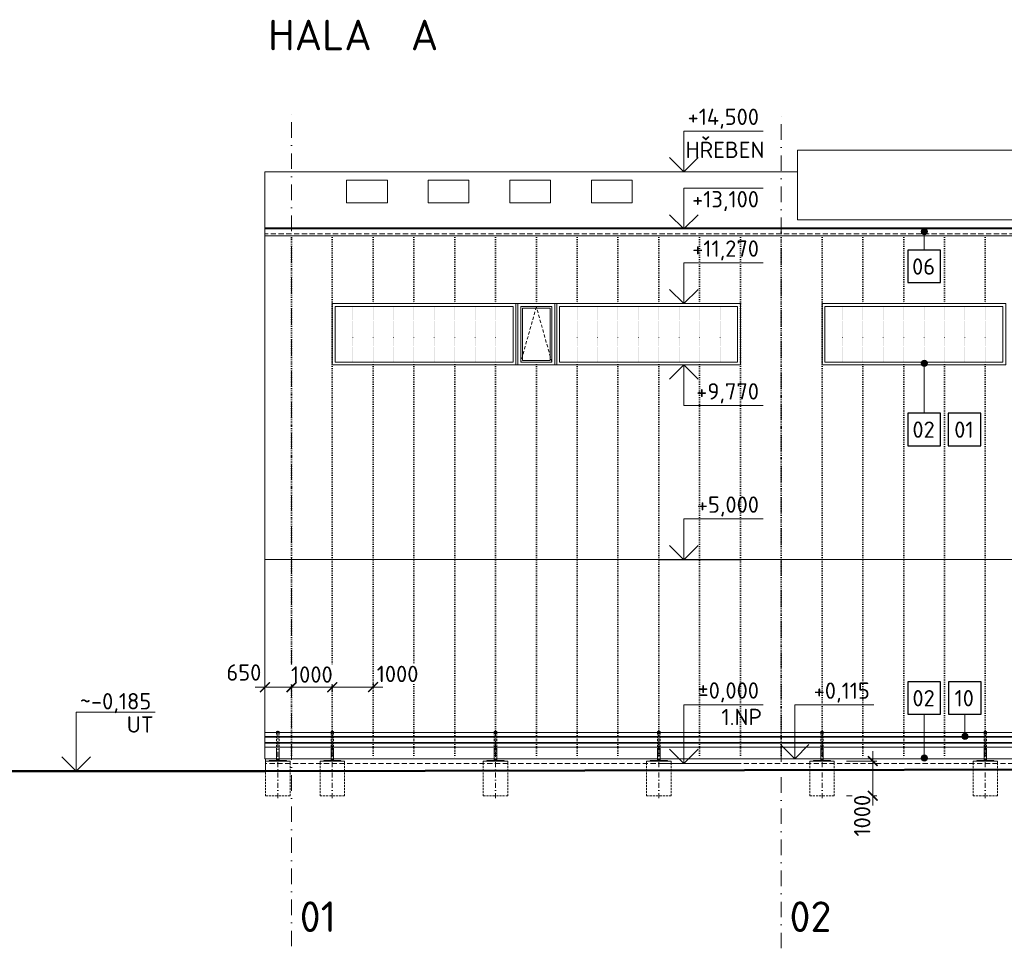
# Model space of a CAD drawing. Header units: millimetres. Extents: x -796345 to 3713765, y -2985421 to 2187451.
# Tile 66 of 256: x -6658 to 17465, y -91600 to -68840. Entities that reach past the tile are written whole.
import ezdxf
from ezdxf import colors
from ezdxf.entities.mleader import LeaderData, LeaderLine
from ezdxf.enums import TextEntityAlignment as Align
from ezdxf.math import Vec2, Vec3

# ---------------------------------------------------------------- set-up
doc = ezdxf.new("R2010")
doc.units = ezdxf.units.MM
doc.header["$PDMODE"] = 1
for name, pattern in [('CARKOVANA', [5, 3, -2]), ('CENTERX2', [101.6, 63.5, -12.7, 12.7, -12.7]), ('DASHDOT', [25.4, 12.7, -6.35, 0, -6.35]), ('DOT', [6.35, 0, -6.35]), ('HIDDEN', [9.525, 6.35, -3.175]), ('ČÁRKOVANÁ', [19.05, 12.7, -6.35])]:
    doc.linetypes.add(name, pattern=pattern)
doc.layers.get('Defpoints').update_dxf_attribs({"color": 8})
for name, color, linetype, lineweight in [('A99_FVE_řez', 6, 'Continuous', 5), ('A99_N_kce-pohl', 1, 'Continuous', 9), ('A99_N_koty-200', 5, 'Continuous', 5), ('A99_N_koty-200-vysk', 6, 'Continuous', 9), ('A99_N_leg-text', 7, 'Continuous', 9), ('A99_N_osy', 1, 'CENTERX2', 9), ('A99_N_sraf', 252, 'Continuous', 0), ('A99_N_txt-popis-200', 240, 'Continuous', 5)]:
    doc.layers.add(name, color=color, linetype=linetype, lineweight=lineweight)
doc.styles.add('A99_kota', font='isocpeur.ttf', dxfattribs={"height": 2})
doc.styles.add('A99_popis', font='isocpeur.ttf')
doc.styles.add('ad_popis 100', font='isocpeur.ttf', dxfattribs={"height": 200})
doc.styles.add('ISOCPEUR_2', font='isocpeur.ttf', dxfattribs={"height": 2})
doc.dimstyles.new('A99_kota_200 new', dxfattribs={"dimscale": 200, "dimtxt": 2, "dimasz": 1.2, "dimexe": 0.5, "dimexo": 1.5, "dimgap": 0.3, "dimtad": 1, "dimdec": 0, "dimzin": 3, "dimdsep": 46, "dimtxsty": 'A99_kota', "dimblk": 'ARCHTICK', "dimcen": 2.5, "dimazin": 2, "dimtfac": 0.75, "dimtdec": 0, "dimtmove": 2, "dimatfit": 0, "dimfxl": 4, "dimfxlon": 1, "dimtolj": 1, "dimtzin": 0, "dimlwd": 5, "dimlwe": 5, "dimarcsym": 0})

# ---------------------------------------------------------------- blocks, each defined once
blk = doc.blocks.new('*U24')
at = {"color": 0, "linetype": 'ByBlock', "lineweight": -2}
blk.add_line((-3, 0), (7, 0), dxfattribs=at)
for points in [[(0, 0), (0, 5), (0, 5), (9.7, 5)], [(-1.75, 1.75), (0, 0), (1.75, 1.75)]]:
    blk.add_lwpolyline(points, dxfattribs=at)
at = {"color": 0, "linetype": 'ByBlock', "lineweight": -2, "style": 'A99_kota'}
for tag, p in [('VYSKA', (9.2, 7.75)), ('POPIS', (9.2, 4.5))]:
    blk.add_attdef(tag, text='', height=2, dxfattribs=at).set_placement(p, align=Align.TOP_RIGHT)
blk = doc.blocks.new('*U38')
at = {"color": 0, "linetype": 'ByBlock', "lineweight": -2}
blk.add_line((-3, 0), (7, 0), dxfattribs=at)
for points in [[(0, 0), (0, 7.2), (0, 7.2), (9.7, 7.2)], [(-1.75, 1.75), (0, 0), (1.75, 1.75)]]:
    blk.add_lwpolyline(points, dxfattribs=at)
at = {"color": 0, "linetype": 'ByBlock', "lineweight": -2, "style": 'A99_kota'}
for tag, p in [('VYSKA', (9.2, 9.95)), ('POPIS', (9.2, 6.7))]:
    blk.add_attdef(tag, text='', height=2, dxfattribs=at).set_placement(p, align=Align.TOP_RIGHT)
blk = doc.blocks.new('*U32')
at = {"color": 0, "linetype": 'ByBlock', "lineweight": -2}
blk.add_line((-3, 0), (7, 0), dxfattribs=at)
for points in [[(-1.75, -1.75), (0, 0), (1.75, -1.75)], [(0, 0), (0, -5), (0, -5), (9.7, -5)]]:
    blk.add_lwpolyline(points, dxfattribs=at)
at = {"color": 0, "linetype": 'ByBlock', "lineweight": -2, "style": 'A99_kota'}
for tag, p in [('VYSKA', (9.2, -2.25)), ('POPIS', (9.2, -5.5))]:
    blk.add_attdef(tag, text='', height=2, dxfattribs=at).set_placement(p, align=Align.TOP_RIGHT)
blk = doc.blocks.new('*U36')
at = {"color": 0, "linetype": 'ByBlock', "lineweight": -2}
blk.add_line((-3, 0), (7, 0), dxfattribs=at)
for points in [[(0, 0), (0, 5), (0, 5), (9.7, 5)], [(-1.75, 1.75), (0, 0), (1.75, 1.75)]]:
    blk.add_lwpolyline(points, dxfattribs=at)
at = {"color": 0, "linetype": 'ByBlock', "lineweight": -2, "style": 'A99_kota'}
for tag, p in [('VYSKA', (9.2, 7.75)), ('POPIS', (9.2, 4.5))]:
    blk.add_attdef(tag, text='', height=2, dxfattribs=at).set_placement(p, align=Align.TOP_RIGHT)
blk = doc.blocks.new('*U100')
at = {"color": 0, "linetype": 'ByBlock', "lineweight": -2}
blk.add_line((-3, 0), (7, 0), dxfattribs=at)
for points in [[(0, 0), (0, 5), (0, 5), (9.7, 5)], [(-1.75, 1.75), (0, 0), (1.75, 1.75)]]:
    blk.add_lwpolyline(points, dxfattribs=at)
at = {"color": 0, "linetype": 'ByBlock', "lineweight": -2, "style": 'A99_kota'}
blk.add_attdef('POPIS', text='', height=2, rotation=360, dxfattribs=at).set_placement((9.2, 5.5), align=Align.BOTTOM_RIGHT)
blk.add_attdef('VYSKA', text='', height=2, rotation=360, dxfattribs=at).set_placement((9.2, 4.25), align=Align.TOP_RIGHT)
blk = doc.blocks.new('_ArchTick')
at = {"color": 0, "linetype": 'ByBlock', "const_width": 0.15}
blk.add_lwpolyline([(-0.5, -0.5), (0.5, 0.5)], dxfattribs=at)
blk = doc.blocks.new('*D480')
at = {"layer": 'A99_N_koty-200', "color": 0, "lineweight": 5, "transparency": 16777216}
for p, q in [((14242.5, -87011), (14242.5, -86771)), ((13600, -87011), (14342.5, -87011)), ((13600, -87860.5), (14342.5, -87860.5)), ((14242.5, -87860.5), (14242.5, -88100.5))]:
    blk.add_line(p, q, dxfattribs=at)
at = {"layer": 'Defpoints', "color": 0, "linetype": 'Continuous', "lineweight": 0, "transparency": 16777216}
for p in [(13300, -87011), (13300, -87860.5)]:
    blk.add_point(p, dxfattribs=at)
at = {"layer": 'A99_N_koty-200', "color": 0, "linetype": 'Continuous', "lineweight": 5, "transparency": 16777216, "xscale": 240, "yscale": 240, "zscale": 240, "rotation": 270}
blk.add_blockref('_ArchTick', (14242.5, -87011), dxfattribs=at)
at = {"layer": 'A99_N_koty-200', "color": 0, "linetype": 'Continuous', "transparency": 16777216, "insert": (13982.5, -88350), "char_height": 400, "attachment_point": 5, "rotation": 90, "style": 'A99_kota', "bg_fill": 3, "box_fill_scale": 1.1, "bg_fill_color": 256, "bg_fill_true_color": 13158600, "bg_fill_transparency": 0}
blk.add_mtext('\\A1;1000', dxfattribs=at)
at = {"layer": 'A99_N_koty-200', "color": 0, "lineweight": 5, "transparency": 16777216}
blk.add_line((14242.5, -87011), (14242.5, -87860.5), dxfattribs=at)
at = {"layer": 'Defpoints', "color": 0, "linetype": 'Continuous', "lineweight": 0, "transparency": 16777216}
blk.add_point((14242.5, -87860.5), dxfattribs=at)
at = {"layer": 'A99_N_koty-200', "color": 0, "linetype": 'Continuous', "lineweight": 5, "transparency": 16777216, "xscale": 240, "yscale": 240, "zscale": 240, "rotation": 90}
blk.add_blockref('_ArchTick', (14242.5, -87860.5), dxfattribs=at)
blk = doc.blocks.new('*U127')
at = {"color": 0, "linetype": 'ByBlock', "lineweight": -2}
blk.add_line((-3, 0), (7, 0), dxfattribs=at)
for points in [[(-1.75, -1.75), (0, 0), (1.75, -1.75)], [(0, 0), (0, -7.2), (0, -7.2), (9.7, -7.2)]]:
    blk.add_lwpolyline(points, dxfattribs=at)
at = {"color": 0, "linetype": 'ByBlock', "lineweight": -2, "style": 'A99_kota'}
blk.add_attdef('POPIS', text='', height=2, dxfattribs=at).set_placement((9.2, -6.7), align=Align.BOTTOM_RIGHT)
blk.add_attdef('VYSKA', text='', height=2, dxfattribs=at).set_placement((9.2, -7.95), align=Align.TOP_RIGHT)
blk = doc.blocks.new('*U129')
at = {"color": 0, "linetype": 'ByBlock', "lineweight": -2}
blk.add_line((-3, 0), (7, 0), dxfattribs=at)
for points in [[(0, 0), (0, 6.6), (0, 6.6), (9.7, 6.6)], [(-1.75, 1.75), (0, 0), (1.75, 1.75)]]:
    blk.add_lwpolyline(points, dxfattribs=at)
at = {"color": 0, "linetype": 'ByBlock', "lineweight": -2, "style": 'A99_kota'}
for tag, p in [('VYSKA', (9.2, 9.35)), ('POPIS', (9.2, 6.1))]:
    blk.add_attdef(tag, text='', height=2, dxfattribs=at).set_placement(p, align=Align.TOP_RIGHT)
blk = doc.blocks.new('*D441')
at = {"layer": 'A99_N_koty-200', "color": 0, "lineweight": 5, "transparency": 16777216}
for p, q in [((-650, -85200), (-650, -85100)), ((0, -85200), (0, -85100)), ((-650, -85200), (-890, -85200)), ((0, -85200), (240, -85200))]:
    blk.add_line(p, q, dxfattribs=at)
at = {"layer": 'Defpoints', "color": 0, "linetype": 'Continuous', "lineweight": 0, "transparency": 16777216}
blk.add_point((0, -85200), dxfattribs=at)
at = {"layer": 'A99_N_koty-200', "color": 0, "linetype": 'Continuous', "lineweight": 5, "transparency": 16777216, "xscale": 240, "yscale": 240, "zscale": 240, "rotation": 180}
blk.add_blockref('_ArchTick', (0, -85200), dxfattribs=at)
at = {"layer": 'A99_N_koty-200', "color": 0, "linetype": 'Continuous', "transparency": 16777216, "insert": (-1165, -84840), "char_height": 400, "attachment_point": 5, "style": 'A99_kota', "bg_fill": 3, "box_fill_scale": 1.1, "bg_fill_color": 256, "bg_fill_true_color": 13158600, "bg_fill_transparency": 0}
blk.add_mtext('\\A1;650', dxfattribs=at)
at = {"layer": 'A99_N_koty-200', "color": 0, "lineweight": 5, "transparency": 16777216}
blk.add_line((0, -85200), (-650, -85200), dxfattribs=at)
at = {"layer": 'Defpoints', "color": 0, "linetype": 'Continuous', "lineweight": 0, "transparency": 16777216}
blk.add_point((-650, -85200), dxfattribs=at)
blk.add_point((-650, -85200), dxfattribs=at)
at = {"layer": 'A99_N_koty-200', "color": 0, "linetype": 'Continuous', "lineweight": 5, "transparency": 16777216, "xscale": 240, "yscale": 240, "zscale": 240}
blk.add_blockref('_ArchTick', (-650, -85200), dxfattribs=at)
blk = doc.blocks.new('*D442')
at = {"layer": 'A99_N_koty-200', "color": 0, "lineweight": 5, "transparency": 16777216}
for p, q in [((0, -85200), (0, -85100)), ((1000, -85200), (1000, -85100)), ((0, -85200), (1000, -85200))]:
    blk.add_line(p, q, dxfattribs=at)
at = {"layer": 'A99_N_koty-200', "color": 0, "linetype": 'Continuous', "transparency": 16777216, "insert": (500, -84890), "char_height": 400, "attachment_point": 5, "style": 'A99_kota', "bg_fill": 3, "box_fill_scale": 1.1, "bg_fill_color": 256, "bg_fill_true_color": 13158600, "bg_fill_transparency": 0}
blk.add_mtext('\\A1;1000', dxfattribs=at)
at = {"layer": 'Defpoints', "color": 0, "linetype": 'Continuous', "lineweight": 0, "transparency": 16777216}
for p in [(0, -85200), (1000, -85200), (1000, -85200)]:
    blk.add_point(p, dxfattribs=at)
at = {"layer": 'A99_N_koty-200', "color": 0, "linetype": 'Continuous', "lineweight": 5, "transparency": 16777216, "xscale": 240, "yscale": 240, "zscale": 240, "rotation": 180}
blk.add_blockref('_ArchTick', (0, -85200), dxfattribs=at)
at = {"layer": 'A99_N_koty-200', "color": 0, "linetype": 'Continuous', "lineweight": 5, "transparency": 16777216, "xscale": 240, "yscale": 240, "zscale": 240}
blk.add_blockref('_ArchTick', (1000, -85200), dxfattribs=at)
blk = doc.blocks.new('*D443')
at = {"layer": 'A99_N_koty-200', "color": 0, "lineweight": 5, "transparency": 16777216}
for p, q in [((2000, -85200), (2000, -85100)), ((1000, -85200), (760, -85200)), ((1000, -85200), (1000, -85300)), ((2000, -85200), (2240, -85200))]:
    blk.add_line(p, q, dxfattribs=at)
at = {"layer": 'Defpoints', "color": 0, "linetype": 'Continuous', "lineweight": 0, "transparency": 16777216}
blk.add_point((1000, -85200), dxfattribs=at)
at = {"layer": 'A99_N_koty-200', "color": 0, "linetype": 'Continuous', "lineweight": 5, "transparency": 16777216, "xscale": 240, "yscale": 240, "zscale": 240}
blk.add_blockref('_ArchTick', (1000, -85200), dxfattribs=at)
at = {"layer": 'A99_N_koty-200', "color": 0, "linetype": 'Continuous', "transparency": 16777216, "insert": (2600, -84875), "char_height": 400, "attachment_point": 5, "style": 'A99_kota', "bg_fill": 3, "box_fill_scale": 1.1, "bg_fill_color": 256, "bg_fill_true_color": 13158600, "bg_fill_transparency": 0}
blk.add_mtext('\\A1;1000', dxfattribs=at)
at = {"layer": 'A99_N_koty-200', "color": 0, "lineweight": 5, "transparency": 16777216}
blk.add_line((1000, -85200), (2000, -85200), dxfattribs=at)
at = {"layer": 'Defpoints', "color": 0, "linetype": 'Continuous', "lineweight": 0, "transparency": 16777216}
blk.add_point((2000, -85200), dxfattribs=at)
blk.add_point((2000, -85200), dxfattribs=at)
at = {"layer": 'A99_N_koty-200', "color": 0, "linetype": 'Continuous', "lineweight": 5, "transparency": 16777216, "xscale": 240, "yscale": 240, "zscale": 240, "rotation": 180}
blk.add_blockref('_ArchTick', (2000, -85200), dxfattribs=at)

msp = doc.modelspace()

# ---------------------------------------------------------------- hatches: boundary and pattern name
at = {"layer": 'A99_N_leg-text', "lineweight": 5}
h = msp.add_hatch(color=256, dxfattribs=at)
h.dxf.hatch_style = 1
edge = h.paths.add_edge_path()
edge.add_arc((15505, -74035), 75, 0, 360)
at = {"layer": 'A99_N_leg-text', "lineweight": 9}
h = msp.add_hatch(color=256, dxfattribs=at)
h.dxf.hatch_style = 1
edge = h.paths.add_edge_path()
edge.add_arc((15505, -77260), 75, 0, 360)
h = msp.add_hatch(color=256, dxfattribs=at)
h.dxf.hatch_style = 1
edge = h.paths.add_edge_path()
edge.add_arc((16500, -86404.5), 75, 0, 360)
h = msp.add_hatch(color=256, dxfattribs=at)
h.dxf.hatch_style = 1
edge = h.paths.add_edge_path()
edge.add_arc((15505, -86935), 75, 0, 360)

# ---------------------------------------------------------------- linework, layer by layer
at = {"layer": 'A99_FVE_řez', "lineweight": 5, "ltscale": 2}
msp.add_lwpolyline([(12400, -72035), (29600, -72035), (29600, -73745), (12400, -73745)], close=True, dxfattribs=at)
at = {"layer": 'A99_N_kce-pohl', "color": 1, "lineweight": 9}
msp.add_line((-650, -72570), (-650, -86955), dxfattribs=at)
for points in [[(-650, -72570), (12400, -72570)], [(138875, -82070), (-650, -82070)], [(-632.5, -86954.6), (-631.9, -87254.6)]]:
    msp.add_lwpolyline(points, dxfattribs=at)
at = {"layer": 'A99_N_kce-pohl', "color": 1, "linetype": 'Continuous', "lineweight": 5}
for points in [[(1350, -72770), (2350, -72770), (2350, -73325), (1350, -73325)], [(3350, -72770), (4350, -72770), (4350, -73325), (3350, -73325)], [(5350, -72770), (6350, -72770), (6350, -73325), (5350, -73325)], [(7350, -72770), (8350, -72770), (8350, -73325), (7350, -73325)]]:
    msp.add_lwpolyline(points, close=True, dxfattribs=at)
at = {"layer": 'A99_N_kce-pohl', "color": 1, "linetype": 'Continuous', "lineweight": 9}
msp.add_lwpolyline([(138875, -73945), (-650, -73945)], dxfattribs=at)
at = {"layer": 'A99_N_kce-pohl', "color": 1, "linetype": 'Continuous', "lineweight": 5}
for points in [[(138875, -73970), (-650, -73970)], [(138875, -74135), (-650, -74135)]]:
    msp.add_lwpolyline(points, dxfattribs=at)
at = {"layer": 'A99_N_kce-pohl', "color": 1, "linetype": 'ČÁRKOVANÁ', "lineweight": 0, "ltscale": 10}
msp.add_lwpolyline([(138875, -74085), (-650, -74085)], dxfattribs=at)
at = {"layer": 'A99_N_kce-pohl', "linetype": 'Continuous', "lineweight": 5, "ltscale": 0.5}
for points in [[(1000, -75800), (5500, -75800), (5500, -77300), (1000, -77300)], [(1070, -75870), (5430, -75870), (5430, -77230), (1070, -77230)], [(11000, -75800), (6500, -75800), (6500, -77300), (11000, -77300)], [(10930, -75870), (6570, -75870), (6570, -77230), (10930, -77230)], [(13000, -75800), (17500, -75800), (17500, -77300), (13000, -77300)], [(13070, -75870), (17430, -75870), (17430, -77230), (13070, -77230)]]:
    msp.add_lwpolyline(points, close=True, dxfattribs=at)
at = {"layer": 'A99_N_kce-pohl', "linetype": 'DOT', "lineweight": 5, "ltscale": 4}
for points in [[(1500, -77220), (1500, -75880)], [(2000, -77220), (2000, -75880)], [(2500, -77220), (2500, -75880)], [(3000, -77220), (3000, -75880)], [(3500, -77220), (3500, -75880)], [(4000, -77220), (4000, -75880)], [(4500, -77220), (4500, -75880)], [(5000, -77220), (5000, -75880)], [(7000, -77220), (7000, -75880)], [(7500, -77220), (7500, -75880)], [(8000, -77220), (8000, -75880)], [(8500, -77220), (8500, -75880)], [(9000, -77220), (9000, -75880)], [(9500, -77220), (9500, -75880)], [(10000, -77220), (10000, -75880)], [(10500, -77220), (10500, -75880)], [(13500, -77220), (13500, -75880)], [(14000, -77220), (14000, -75880)], [(14500, -77220), (14500, -75880)], [(15000, -77220), (15000, -75880)], [(15500, -77220), (15500, -75880)], [(16000, -77220), (16000, -75880)], [(16500, -77220), (16500, -75880)], [(17000, -77220), (17000, -75880)]]:
    msp.add_lwpolyline(points, dxfattribs=at)
at = {"layer": 'A99_N_kce-pohl', "color": 1, "linetype": 'Continuous', "lineweight": 5, "ltscale": 0.5}
for points in [[(5500, -75800), (6500, -75800), (6500, -77300), (5500, -77300)], [(5550, -75800), (6450, -75800), (6450, -77300), (5550, -77300)], [(5620, -75870), (6380, -75870), (6380, -77230), (5620, -77230)], [(5660, -75910), (6340, -75910), (6340, -77190), (5660, -77190)]]:
    msp.add_lwpolyline(points, close=True, dxfattribs=at)
at = {"layer": 'A99_N_kce-pohl', "color": 1, "linetype": 'CARKOVANA', "lineweight": 5, "ltscale": 25}
msp.add_lwpolyline([(6380, -77230), (6000, -75880), (5620, -77230)], dxfattribs=at)
at = {"layer": 'A99_N_kce-pohl', "color": 1, "linetype": 'Continuous', "lineweight": 5, "ltscale": 0.5}
msp.add_lwpolyline([(6500, -75800), (6450, -75800), (6450, -77300)], dxfattribs=at)
at = {"layer": 'A99_N_kce-pohl', "linetype": 'Continuous', "lineweight": 0, "ltscale": 0.5}
for points in [[(-650, -86312), (63137.5, -86312)], [(-362.5, -86312), (-362.5, -86282.5), (-302.5, -86282.5), (-302.5, -86312)], [(970, -86312), (970, -86282.5), (1030, -86282.5), (1030, -86312)], [(4970, -86312), (4970, -86282.5), (5030, -86282.5), (5030, -86312)], [(8970, -86312), (8970, -86282.5), (9030, -86282.5), (9030, -86312)], [(12970, -86312), (12970, -86282.5), (13030, -86282.5), (13030, -86312)], [(16970, -86312), (16970, -86282.5), (17030, -86282.5), (17030, -86312)], [(-650, -86404.5), (63137.5, -86404.5)], [(-650, -86422), (63137.5, -86422)], [(-650, -86557), (63137.5, -86557)], [(-650, -86574.5), (63137.5, -86574.5)], [(-650, -86667), (63137.5, -86667)], [(-362.5, -86745), (-362.5, -87000)], [(-302.5, -86745), (-302.5, -87000)], [(970, -86745), (970, -87000)], [(1030, -86745), (1030, -87000)], [(4970, -86745), (4970, -87000)], [(5030, -86745), (5030, -87000)], [(8970, -86745), (8970, -87000)], [(9030, -86745), (9030, -87000)], [(12970, -86745), (12970, -87000)], [(13030, -86745), (13030, -87000)], [(16970, -86745), (16970, -87000)], [(17030, -86745), (17030, -87000)], [(-632.5, -87060.5), (-632.5, -87010), (-542.5, -87010)], [(-332.5, -87000), (-542.5, -87000), (-542.5, -87010), (-332.5, -87010)], [(-332.5, -87000), (-122.5, -87000), (-122.5, -87010), (-332.5, -87010)], [(-32.5, -87060.5), (-32.5, -87010), (-122.5, -87010)], [(700, -87060.5), (700, -87010), (790, -87010)], [(1000, -87000), (790, -87000), (790, -87010), (1000, -87010)], [(1000, -87000), (1210, -87000), (1210, -87010), (1000, -87010)], [(1300, -87060.5), (1300, -87010), (1210, -87010)], [(4700, -87060.5), (4700, -87010), (4790, -87010)], [(5000, -87000), (4790, -87000), (4790, -87010), (5000, -87010)], [(5000, -87000), (5210, -87000), (5210, -87010), (5000, -87010)], [(5300, -87060.5), (5300, -87010), (5210, -87010)], [(8700, -87060.5), (8700, -87010), (8790, -87010)], [(9000, -87000), (8790, -87000), (8790, -87010), (9000, -87010)], [(9000, -87000), (9210, -87000), (9210, -87010), (9000, -87010)], [(9300, -87060.5), (9300, -87010), (9210, -87010)], [(12700, -87060.5), (12700, -87010), (12790, -87010)], [(13000, -87000), (12790, -87000), (12790, -87010), (13000, -87010)], [(13000, -87000), (13210, -87000), (13210, -87010), (13000, -87010)], [(13300, -87060.5), (13300, -87010), (13210, -87010)], [(16700, -87060.5), (16700, -87010), (16790, -87010)], [(17000, -87000), (16790, -87000), (16790, -87010), (17000, -87010)], [(17000, -87000), (17210, -87000), (17210, -87010), (17000, -87010)], [(17300, -87060.5), (17300, -87010), (17210, -87010)]]:
    msp.add_lwpolyline(points, dxfattribs=at)
at = {"layer": 'A99_N_kce-pohl', "linetype": 'HIDDEN', "lineweight": 0, "ltscale": 8}
for points in [[(-362.5, -86312), (-362.5, -86745)], [(-302.5, -86312), (-302.5, -86745)], [(970, -86312), (970, -86745)], [(1030, -86312), (1030, -86745)], [(4970, -86312), (4970, -86745)], [(5030, -86312), (5030, -86745)], [(8970, -86312), (8970, -86745)], [(9030, -86312), (9030, -86745)], [(12970, -86312), (12970, -86745)], [(13030, -86312), (13030, -86745)], [(16970, -86312), (16970, -86745)], [(17030, -86312), (17030, -86745)], [(-632.5, -87060.5), (-632.5, -87860.5), (-332.5, -87860.5)], [(-32.5, -87060.5), (-32.5, -87860.5), (-332.5, -87860.5)], [(700, -87060.5), (700, -87860.5), (1000, -87860.5)], [(1300, -87060.5), (1300, -87860.5), (1000, -87860.5)], [(4700, -87060.5), (4700, -87860.5), (5000, -87860.5)], [(5300, -87060.5), (5300, -87860.5), (5000, -87860.5)], [(8700, -87060.5), (8700, -87860.5), (9000, -87860.5)], [(9300, -87060.5), (9300, -87860.5), (9000, -87860.5)], [(12700, -87060.5), (12700, -87860.5), (13000, -87860.5)], [(13300, -87060.5), (13300, -87860.5), (13000, -87860.5)], [(16700, -87060.5), (16700, -87860.5), (17000, -87860.5)], [(17300, -87060.5), (17300, -87860.5), (17000, -87860.5)]]:
    msp.add_lwpolyline(points, dxfattribs=at)
at = {"layer": 'A99_N_kce-pohl', "linetype": 'DASHDOT', "lineweight": 0, "ltscale": 10}
for points in [[(-332.5, -86272.5), (-332.5, -87922.5)], [(1000, -86272.5), (1000, -87922.5)], [(5000, -86272.5), (5000, -87922.5)], [(9000, -86272.5), (9000, -87922.5)], [(13000, -86272.5), (13000, -87922.5)], [(17000, -86272.5), (17000, -87922.5)]]:
    msp.add_lwpolyline(points, dxfattribs=at)
at = {"layer": 'A99_N_kce-pohl', "color": 7, "linetype": 'HIDDEN', "lineweight": 5, "ltscale": 20}
msp.add_lwpolyline([(138845, -87070), (-632.5, -87070)], dxfattribs=at)
at = {"layer": 'A99_N_leg-text', "lineweight": 5}
msp.add_lwpolyline([(15505, -74485), (15505, -74035)], dxfattribs=at)
at = {"layer": 'A99_N_leg-text', "lineweight": 25}
for points in [[(15105, -74485), (15105, -75285), (15905, -75285), (15905, -74485)], [(15105, -78482.5), (15105, -79282.5), (15905, -79282.5), (15905, -78482.5)], [(16092.5, -78482.5), (16092.5, -79282.5), (16892.5, -79282.5), (16892.5, -78482.5)], [(15105, -85065), (15105, -85865), (15905, -85865), (15905, -85065)], [(16100, -85065), (16100, -85865), (16900, -85865), (16900, -85065)]]:
    msp.add_lwpolyline(points, close=True, dxfattribs=at)
at = {"layer": 'A99_N_leg-text', "lineweight": 9}
for points in [[(15505, -78482.5), (15505, -77260)], [(15505, -85865), (15505, -86935)], [(16500, -85865), (16500, -86404.5)]]:
    msp.add_lwpolyline(points, dxfattribs=at)
at = {"layer": 'A99_N_leg-text', "lineweight": 5}
msp.add_circle((15505, -74035), 75, dxfattribs=at)
at = {"layer": 'A99_N_leg-text', "lineweight": 9}
for centre in [(15505, -77260), (16500, -86404.5), (15505, -86935)]:
    msp.add_circle(centre, 75, dxfattribs=at)
at = {"layer": 'A99_N_osy', "color": 5, "linetype": 'DASHDOT', "lineweight": 9, "ltscale": 30}
for points in [[(0, -91550), (0, -71085)], [(12000, -91600), (12000, -71085)]]:
    msp.add_lwpolyline(points, dxfattribs=at)
at = {"layer": 'A99_N_sraf', "linetype": 'DOT', "lineweight": 5, "ltscale": 7}
for p, q in [((12000, -74045), (12000, -86955)), ((0, -74135), (0, -86955)), ((1000, -74135), (1000, -86955)), ((2000, -74135), (2000, -75800)), ((3000, -74135), (3000, -75800)), ((4000, -74135), (4000, -75800)), ((5000, -74135), (5000, -75800)), ((6000, -74135), (6000, -75800)), ((7000, -74135), (7000, -75800)), ((8000, -74135), (8000, -75800)), ((9000, -74135), (9000, -75800)), ((10000, -74135), (10000, -75800)), ((11000, -74135), (11000, -86955)), ((13000, -74135), (13000, -86955)), ((14000, -74135), (14000, -75795)), ((15000, -74135), (15000, -75795)), ((16000, -74135), (16000, -75795)), ((17000, -74135), (17000, -75795)), ((2000, -77295), (2000, -86955)), ((3000, -77295), (3000, -86955)), ((4000, -77295), (4000, -86955)), ((5000, -77295), (5000, -86955)), ((6000, -77295), (6000, -86955)), ((7000, -77295), (7000, -86955)), ((8000, -77295), (8000, -86955)), ((9000, -77295), (9000, -86955)), ((10000, -77295), (10000, -86955)), ((14000, -77295), (14000, -86955)), ((15000, -77295), (15000, -86955)), ((16000, -77295), (16000, -86955)), ((17000, -77295), (17000, -86955))]:
    msp.add_line(p, q, dxfattribs=at)

# ---------------------------------------------------------------- block references
at = {"layer": 'A99_N_koty-200-vysk', "lineweight": 5}
ref = msp.add_blockref('*U24', (9615, -72570), dxfattribs=dict(at, xscale=200, yscale=200, zscale=200))
ref.add_attrib('VYSKA', '+14,500', dxfattribs={"layer": '0', "color": 0, "linetype": 'ByBlock', "lineweight": -2, "height": 400, "style": 'A99_kota'}).set_placement((11455, -71020), align=Align.TOP_RIGHT)
ref.add_attrib('POPIS_001', 'HŘEBEN', (9655, -72230), dxfattribs={"layer": '0', "color": 0, "linetype": 'ByBlock', "lineweight": -2, "height": 400, "style": 'A99_kota'})
ref = msp.add_blockref('*U100', (9615, -73970), dxfattribs=dict(at, xscale=200, yscale=200, zscale=200))
ref.add_attrib('VYSKA', '+13,100', dxfattribs={"layer": '0', "color": 0, "linetype": 'ByBlock', "lineweight": -2, "height": 400, "style": 'A99_kota'}).set_placement((11455, -73040), align=Align.TOP_RIGHT)
at = {"layer": 'A99_N_koty-200-vysk', "lineweight": 5, "xscale": 200, "yscale": 200, "zscale": 200}
for name, p, values in [('*U36', (9615, -75800), {'VYSKA': '+11,270'}), ('*U32', (9615, -77300), {'VYSKA': '+9,770'}), ('*U36', (9615, -82075), {'VYSKA': '+5,000'})]:
    msp.add_blockref(name, p, dxfattribs=at).add_auto_attribs(values)
at = {"layer": 'A99_N_koty-200-vysk', "lineweight": 5}
ref = msp.add_blockref('*U38', (9615, -87070), dxfattribs=dict(at, xscale=200, yscale=200, zscale=200))
ref.add_attrib('VYSKA', '±0,000', dxfattribs={"layer": '0', "color": 0, "linetype": 'ByBlock', "lineweight": -2, "height": 400, "style": 'A99_kota'}).set_placement((11455, -85080), align=Align.TOP_RIGHT)
ref.add_attrib('POPIS_001', '1.NP', (10535, -86130), dxfattribs={"layer": '0', "color": 0, "linetype": 'ByBlock', "lineweight": -2, "height": 400, "style": 'A99_kota'})
ref = msp.add_blockref('*U127', (-5275, -87254.6), dxfattribs=dict(at, xscale=-200, yscale=200, zscale=200, rotation=180))
ref.add_attrib('VYSKA', '~-0,185', dxfattribs={"layer": '0', "color": 0, "linetype": 'ByBlock', "lineweight": -2, "height": 400, "style": 'A99_kota'}).set_placement((-3435, -85344.6), align=Align.TOP_RIGHT)
ref.add_attrib('POPIS_001', 'UT', (-4035, -86314.6), dxfattribs={"layer": '0', "color": 0, "linetype": 'ByBlock', "lineweight": -2, "height": 400, "style": 'A99_kota'})

# ---------------------------------------------------------------- texts
at = {"layer": 'A99_N_leg-text', "lineweight": 5, "insert": (15487.5, -74690), "char_height": 400, "width": 717.083, "attachment_point": 2, "line_spacing_factor": 1.149209, "style": 'ISOCPEUR_2'}
msp.add_mtext('{\\fISOCPEUR|b1|i0|c238|p34;06}', dxfattribs=at)
at = {"layer": 'A99_N_leg-text', "lineweight": 9, "char_height": 400, "width": 717.083, "attachment_point": 2, "line_spacing_factor": 1.149209, "style": 'ISOCPEUR_2'}
for s, insert in [('{\\fISOCPEUR|b1|i0|c238|p34;02}', (15487.5, -78687.5)), ('{\\fISOCPEUR|b1|i0|c238|p34;01}', (16475, -78687.5)), ('{\\fISOCPEUR|b1|i0|c238|p34;02}', (15487.5, -85270)), ('{\\fISOCPEUR|b1|i0|c238|p34;10}', (16482.5, -85270))]:
    msp.add_mtext(s, dxfattribs=dict(at, insert=insert))
at = {"layer": 'A99_N_osy', "color": 5, "lineweight": 0, "char_height": 750, "attachment_point": 1, "style": 'ad_popis 100', "bg_fill": 3, "box_fill_scale": 1, "bg_fill_color": 256, "bg_fill_transparency": 0}
for s, insert in [('01', (202.5, -90450)), ('02', (12202.5, -90450))]:
    msp.add_mtext_dynamic_manual_height_columns(s, width=832.5, gutter_width=1000, heights=[0], dxfattribs=dict(at, insert=insert))
at = {"layer": 'A99_N_txt-popis-200', "lineweight": 9, "ltscale": 5, "style": 'ad_popis 100'}
msp.add_text('HALA  A', height=750, dxfattribs=at).set_placement((-570, -69590))

# ---------------------------------------------------------------- leaders
at = {"layer": 'A99_N_txt-popis-200', "lineweight": 9}
ml = msp.add_multileader_mtext('Standard', dxfattribs=at)
ml.set_content('\\A1;{\\C256;dilatace}', color=1, style='A99_popis')
ml.set_leader_properties(color=256, linetype='ByLayer', lineweight=-1)
ml.build(insert=Vec2(0, 0))
ml.multileader.update_dxf_attribs({"dogleg_length": 200, "arrow_head_size": 300, "scale": 200})
ctx = ml.context
ctx.base_point, ctx.scale, ctx.char_height, ctx.arrow_head_size, ctx.landing_gap_size, ctx.plane_origin = Vec3(73005, -80920), 200, 400, 300, 1000, Vec3(71087.5, -90100)
ctx.text_align_type = 2
notes = []
notes.append((ctx, [(1, (1, 1, 0), (77605, -80920), (-1, 0), 800, [(0, [(78535, -80915)], 0, [])])]))
ctx.mtext.insert, ctx.mtext.width, ctx.mtext.alignment, ctx.mtext.flow_direction = Vec3(75805, -80720), 2135, 3, 5
for ctx, leaders in notes:
    for number, flags, end, landing, length, lines in leaders:
        leader = LeaderData()
        leader.index, (leader.has_last_leader_line, leader.has_dogleg_vector, leader.attachment_direction) = number, flags
        leader.last_leader_point, leader.dogleg_vector, leader.dogleg_length = Vec3(end), Vec3(landing), length
        for number, points, colour, breaks in lines:
            line = LeaderLine()
            line.index, line.vertices, line.color, line.breaks = number, Vec3.list(points), colors.encode_raw_color(colour), breaks
            leader.lines.append(line)
        ctx.leaders.append(leader)

# ---------------------------------------------------------------- next in the draw order: dimensions: what is measured, and where the dimension line sits
at = {"layer": 'A99_N_koty-200', "linetype": 'Continuous'}
dim = msp.add_linear_dim(base=(-650, -85200), p1=(0, -85200), p2=(-650, -85200), dimstyle='A99_kota_200 new', override={"dimscale": 0, "dimtix": 1, "dimtofl": 1, "dimtmove": 2, "dimatfit": 0, "dimfxl": 15, "dimtfill": 1}, dxfattribs=at)
dim.commit()
dim.dimension.update_dxf_attribs({"geometry": '*D441', "text_midpoint": (-1165, -84840), "dimtype": 128})
dim = msp.add_linear_dim(base=(14242.5, -87860.5), p1=(13300, -87011), p2=(13300, -87860.5), angle=90, text='1000', dimstyle='A99_kota_200 new', override={"dimscale": 0, "dimtix": 1, "dimtofl": 1, "dimtmove": 2, "dimatfit": 0, "dimfxl": 15, "dimtfill": 1}, dxfattribs=at)
dim.commit()
dim.dimension.update_dxf_attribs({"geometry": '*D480', "text_midpoint": (13982.5, -88350), "dimtype": 128})

# ---------------------------------------------------------------- next in the draw order: linework, layer by layer
at = {"layer": 'A99_N_kce-pohl', "color": 1, "lineweight": 9}
msp.add_lwpolyline([(138875, -86955), (-650, -86955)], dxfattribs=at)
at = {"layer": 'A99_N_kce-pohl', "color": 7, "lineweight": 50}
msp.add_lwpolyline([(151570, -87130), (61972.5, -87130), (-632.5, -87254.6), (-15245, -87254.6)], dxfattribs=at)

# ---------------------------------------------------------------- next in the draw order: block references
at = {"layer": 'A99_N_koty-200-vysk', "lineweight": 5, "xscale": 200, "yscale": 200, "zscale": 200}
msp.add_blockref('*U129', (12330, -86955), dxfattribs=at).add_auto_attribs({'VYSKA': '+0,115'})

# ---------------------------------------------------------------- next in the draw order: dimensions: what is measured, and where the dimension line sits
at = {"layer": 'A99_N_koty-200', "linetype": 'Continuous'}
dim = msp.add_linear_dim(base=(1000, -85200), p1=(0, -85200), p2=(1000, -85200), dimstyle='A99_kota_200 new', override={"dimscale": 0, "dimtix": 1, "dimtofl": 1, "dimtmove": 2, "dimatfit": 0, "dimfxl": 15, "dimtfill": 1}, dxfattribs=at)
dim.commit()
dim.dimension.update_dxf_attribs({"geometry": '*D442', "text_midpoint": (500, -84890), "dimtype": 128})

# ---------------------------------------------------------------- next in the draw order: dimensions: what is measured, and where the dimension line sits
dim = msp.add_linear_dim(base=(2000, -85200), p1=(1000, -85200), p2=(2000, -85200), dimstyle='A99_kota_200 new', override={"dimscale": 0, "dimtix": 1, "dimtofl": 1, "dimtmove": 2, "dimatfit": 0, "dimfxl": 15, "dimtfill": 1}, dxfattribs=at)
dim.commit()
dim.dimension.update_dxf_attribs({"geometry": '*D443', "text_midpoint": (2600, -84875), "dimtype": 128})

doc.saveas('drawing.dxf')
